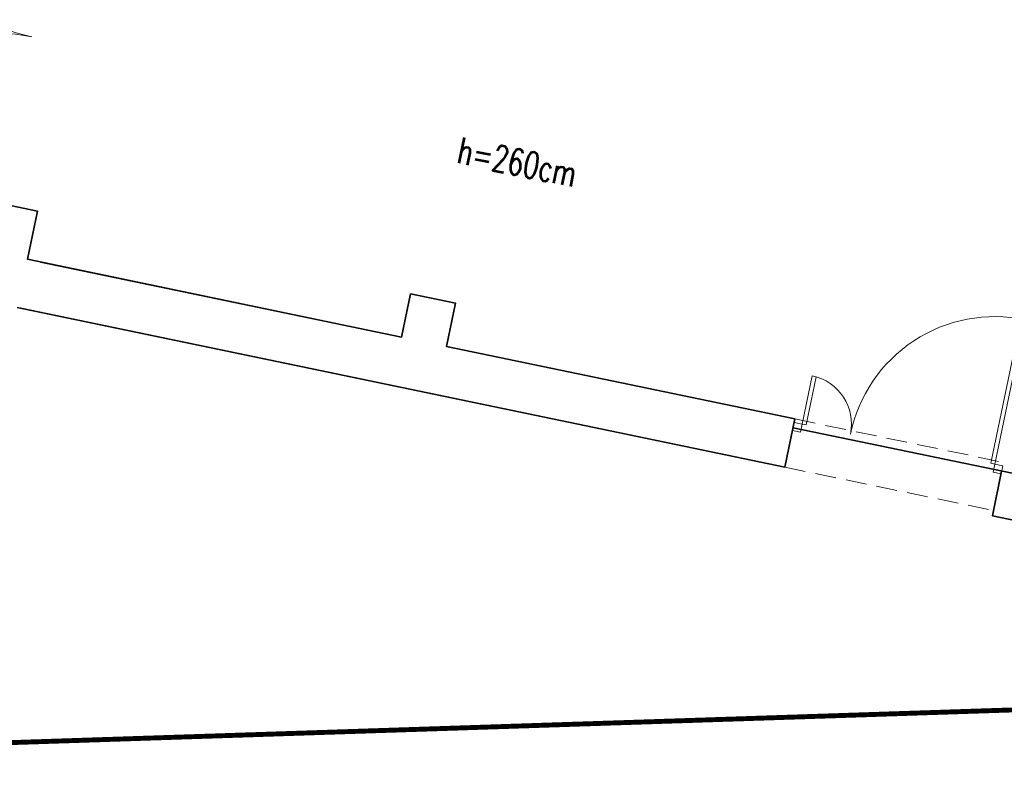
# Model space of a CAD drawing. Header units: inches. Extents: x 0 to 111471, y -105323 to 11070.
# Tile 128 of 256: x 42751 to 43352, y -28238 to -27778. Entities that reach past the tile are written whole.
import ezdxf

# ---------------------------------------------------------------- set-up
doc = ezdxf.new("R2010")
doc.units = ezdxf.units.IN
doc.header["$MEASUREMENT"] = 0
doc.linetypes.add('DASHED', pattern=[19.05, 12.7, -6.35])
for name, color, linetype, lineweight in [('888 drzwi i okna', 4, 'Continuous', 0), ('888 elementy do usunięcia', 6, 'Continuous', 35), ('888 hatch antracyt szary', 251, 'Continuous', 0), ('888 opisy', 3, 'Continuous', 0), ('888 sciany istniejące', 2, 'Continuous', 35), ('888 widok', 8, 'Continuous', 0)]:
    doc.layers.add(name, color=color, linetype=linetype, lineweight=lineweight)
doc.styles.add('TS 100_opisy', font='romans.shx', dxfattribs={"width": 0.7, "height": 16})

# ---------------------------------------------------------------- blocks, each defined once
blk = doc.blocks.new('G$C5DCD40D1')
at = {"layer": '888 drzwi i okna', "ltscale": 0.01}
for points in [[(-5, 202), (0, 202), (0, 207), (-5, 207)], [(-5, 199.5), (-5, 202), (-103.5, 202), (-103.5, 199.5)], [(-5, 7.5), (-5, 5), (-103.5, 5), (-103.5, 7.5)], [(-5, 0), (0, 0), (0, 5), (-5, 5)]]:
    blk.add_lwpolyline(points, close=True, dxfattribs=at)
for centre, start, end in [((-5, 202), 180, 270), ((-5, 5), 90, 180)]:
    blk.add_arc(centre, 98.5, start, end, dxfattribs=at)

msp = doc.modelspace()

# ---------------------------------------------------------------- linework, layer by layer
at = {"layer": '888 drzwi i okna', "ltscale": 0.01}
msp.add_lwpolyline([(43346.4, -28049.669), (43364.725, -27961.554), (43362.277, -27961.045), (43343.958, -28049.161), (43346.4, -28049.669)], dxfattribs=at)
msp.add_lwpolyline([(43346.4, -28049.669), (43364.725, -27961.554), (43362.277, -27961.045), (43343.958, -28049.161), (43346.4, -28049.669)], dxfattribs=at)
for points in [[(43231.322, -28025.743), (43237.438, -27996.33), (43234.989, -27995.821), (43228.872, -28025.233)], [(43231.322, -28025.743), (43237.438, -27996.33), (43234.989, -27995.821), (43228.872, -28025.233)], [(43227.854, -28030.13), (43222.958, -28029.112), (43223.976, -28024.217), (43228.871, -28025.235)], [(43227.854, -28030.13), (43222.958, -28029.112), (43223.976, -28024.217), (43228.871, -28025.235)], [(43350.277, -28055.582), (43345.382, -28054.564), (43346.4, -28049.669), (43351.295, -28050.687)], [(43350.277, -28055.582), (43345.382, -28054.564), (43346.4, -28049.669), (43351.295, -28050.687)]]:
    msp.add_lwpolyline(points, close=True, dxfattribs=at)
for centre, radius, start, end in [((43346.4, -28049.669), 90, 78.25188, 168.255375), ((43346.4, -28049.669), 90, 78.25188, 168.255375), ((43228.871, -28025.235), 30.043, 348.255803, 78.251745), ((43228.871, -28025.235), 30.043, 348.255803, 78.251745)]:
    msp.add_arc(centre, radius, start, end, dxfattribs=at)
at = {"layer": '888 elementy do usunięcia', "linetype": 'DASHED', "ltscale": 3, "const_width": 3}
msp.add_lwpolyline([(42316.85, -27557.93), (42353.149, -27718.688), (42348.556, -27743.226), (42258.973, -27724.596), (42296.426, -27890.466), (42219.124, -28236.872), (45969.722, -28114.557), (45938.871, -27337.868), (42356.368, -27367.91), (42316.85, -27557.93)], dxfattribs=at)
at = {"layer": '888 sciany istniejące', "elevation": -3}
for points in [[(42288.748, -27856.461), (42720.553, -27946.28), (42732.494, -27889.234), (42761.856, -27895.315), (42755.746, -27924.693), (42947.865, -27964.648)], [(43011.605, -27977.904), (43224.404, -28022.159), (43218.296, -28051.53), (42749.46, -27954.028)]]:
    msp.add_lwpolyline(points, dxfattribs=at)
at = {"layer": '888 sciany istniejące'}
for points in [[(43011.605, -27977.904), (43017.103, -27951.469), (42989.689, -27945.768), (42984.192, -27972.203), (42763.905, -27926.391)], [(43011.605, -27977.904), (43224.404, -28022.159), (43218.296, -28051.53), (42752.478, -27954.664)], [(43839.158, -28184.039), (43344.938, -28081.258), (43350.618, -28053.942)]]:
    msp.add_lwpolyline(points, dxfattribs=at)
at = {"layer": '888 sciany istniejące', "ltscale": 0.01}
msp.add_lwpolyline([(43392.476, -28062.647), (43223.301, -28027.465)], dxfattribs=at)
at = {"layer": '888 widok', "linetype": 'DASHED'}
for points in [[(43224.405, -28022.154), (43351.723, -28048.631)], [(43224.405, -28022.154), (43351.723, -28048.631)], [(43218.296, -28051.53), (43345.614, -28078.008)]]:
    msp.add_lwpolyline(points, dxfattribs=at)

# ---------------------------------------------------------------- block references
at = {"layer": '888 hatch antracyt szary', "ltscale": 0.01, "rotation": 348.2518796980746}
msp.add_blockref('G$C5DCD40D1', (42742.296, -27891.247, -3), dxfattribs=at)

# ---------------------------------------------------------------- texts
at = {"layer": '888 opisy', "insert": (43020.532, -27850.039), "char_height": 16, "width": 49.39123, "attachment_point": 1, "rotation": 348.25188, "style": 'TS 100_opisy'}
msp.add_mtext('h=260cm', dxfattribs=at)
msp.add_mtext('h=260cm', dxfattribs=at)

doc.saveas('drawing.dxf')
